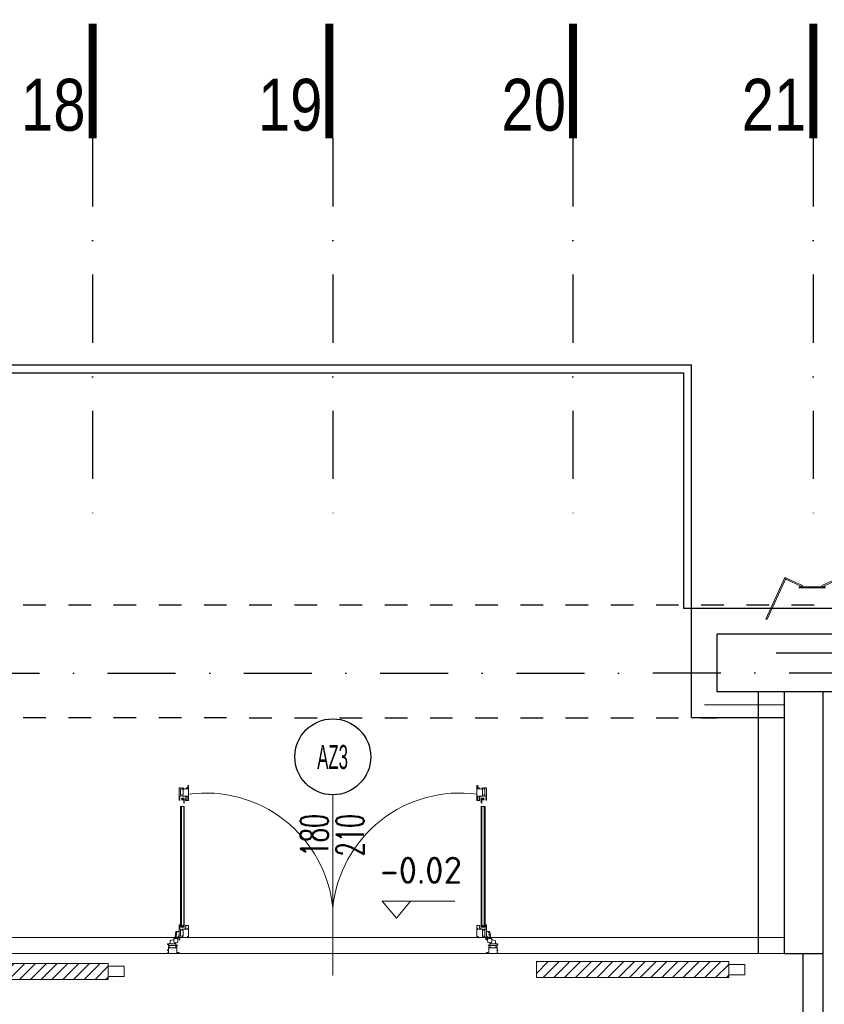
# Model space of a CAD drawing. Header units: millimetres. Extents: x 14495 to 271441, y -21035 to 2232.
# Tile 167 of 227: x 85304 to 85807, y -1982 to -1367. Entities that reach past the tile are written whole.
import ezdxf
from ezdxf.enums import TextEntityAlignment as Align

# ---------------------------------------------------------------- set-up
doc = ezdxf.new("R2010")
doc.units = ezdxf.units.MM
doc.linetypes.add('DASHDOT', pattern=[1, 0.5, -0.25, 0, -0.25])
doc.linetypes.add('DASHED', pattern=[28.222222, 14.111111, -14.111111])
for name, color, linetype, lineweight in [('0-c.o.-grzejniki', 34, 'Continuous', 9), ('A_ALUMINIUM', 1, 'Continuous', 13), ('A_KOTY', 42, 'Continuous', 20), ('A_L_CIENKA', 251, 'Continuous', 5)]:
    doc.layers.add(name, color=color, linetype=linetype, lineweight=lineweight)
for name, color, linetype in [('_1_cienkie', 251, 'Continuous'), ('_A_widok', 1, 'Continuous'), ('a-cienka', 8, 'Continuous'), ('A_BLOKI_KÓŁKO', 1, 'Continuous'), ('A_BLOKI_OPIS', 1, 'Continuous'), ('A_KOTA', 7, 'Continuous'), ('A_L_PRZEK', 3, 'Continuous'), ('A_okładzina HPL', 37, 'Continuous'), ('A_OSIE', 252, 'DASHDOT'), ('A_PROJEKTOWANE', 3, 'Continuous'), ('A_SC_DZIAlOWE', 4, 'Continuous')]:
    doc.layers.add(name, color=color, linetype=linetype)
doc.styles.add('AVAL', font='txt')
doc.styles.add('cent', font='swissel.ttf')
doc.styles.add('iso', font='isocpeur.ttf', dxfattribs={"width": 1.2})
doc.styles.add('ROMANS', font='romans', dxfattribs={"width": 0.6})
doc.linetypes.add('BATTING', pattern='A,0.0001,-0.1,[134,ltypeshp.shx,S=0.1,R=0,X=-0.1,Y=0],-0.2,[134,ltypeshp.shx,S=0.1,R=180,X=0.1,Y=0],-0.1', length=0.4001)

# ---------------------------------------------------------------- blocks, each defined once
blk = doc.blocks.new('nhggcdd')
for p, q in [((102.9, -93.46), (102.9, 19.34)), ((1.34, -0.4), (4.24, -0.4)), ((1.34, -1.29), (1.34, -0.4)), ((3.64, -3), (1.6, -2.42)), ((4.24, -0.95), (4.24, -0.4)), ((4.88, -7.82), (4.3, -3.67)), ((4.89, -1.1), (4.34, -1.05)), ((5.56, -7.79), (4.99, -3.7)), ((6.21, -2.39), (6.21, -3.49)), ((6.21, -3.51), (6.4, -5.1)), ((6.5, -5.19), (6.91, -5.19)), ((6.91, -8.09), (6.91, -5.19)), ((6.91, -8.09), (6.91, -5.19)), ((199.31, -5.19), (198.9, -5.19)), ((198.9, -8.09), (198.9, -5.19)), ((198.9, -8.09), (198.9, -5.19)), ((199.6, -3.51), (199.41, -5.1)), ((199.6, -2.39), (199.6, -3.49)), ((200.25, -7.79), (200.82, -3.7)), ((200.92, -1.1), (201.47, -1.05)), ((200.93, -7.82), (201.51, -3.67)), ((204.47, -0.4), (201.57, -0.4)), ((201.57, -0.95), (201.57, -0.4)), ((202.17, -3), (204.21, -2.42)), ((204.47, -1.29), (204.47, -0.4)), ((5.56, -7.79), (5.11, -7.82)), ((5.11, -7.82), (5.11, -7.99)), ((5.11, -7.99), (5.11, -7.99)), ((6.01, -8.09), (6.91, -8.09)), ((8.41, -10.8), (7.81, -10.8)), ((7.81, -14), (7.81, -10.8)), ((8.41, -10.8), (9.81, -11.8)), ((8.41, -11.8), (9.81, -10.8)), ((9.81, -10.8), (8.41, -10.8)), ((8.41, -10.8), (8.41, -14)), ((9.81, -11.8), (8.41, -11.8)), ((10.21, -10.8), (9.81, -10.8)), ((9.81, -10.8), (9.81, -14)), ((10.21, -14), (10.21, -10.8)), ((10.95, -9.8), (11.18, -9.65)), ((11.15, -9.85), (10.97, -9.85)), ((11.19, -11.67), (11.01, -11.18)), ((11.01, -11.72), (11.19, -11.75)), ((11.01, -11.85), (11.01, -11.72)), ((12.88, -11.9), (11.06, -11.9)), ((11.12, -11.14), (11.15, -11.21)), ((11.15, -10.1), (11.15, -9.85)), ((11.19, -10.1), (11.15, -10.1)), ((11.19, -11.2), (11.19, -10.1)), ((11.19, -11.75), (11.19, -11.67)), ((12.44, -9.7), (12.5, -9.81)), ((12.49, -9.87), (12.47, -9.88)), ((12.47, -9.88), (12.47, -10.15)), ((12.47, -10.15), (12.91, -10.15)), ((12.91, -10.15), (12.91, -11.87)), ((192.9, -10.15), (192.9, -11.87)), ((193.34, -10.15), (192.9, -10.15)), ((192.93, -11.9), (194.75, -11.9)), ((193.37, -9.7), (193.31, -9.81)), ((193.32, -9.87), (193.34, -9.88)), ((193.34, -9.88), (193.34, -10.15)), ((194.62, -10.1), (194.66, -10.1)), ((194.62, -11.2), (194.62, -10.1)), ((194.62, -11.67), (194.8, -11.18)), ((194.62, -11.75), (194.62, -11.67)), ((194.8, -11.72), (194.62, -11.75)), ((194.86, -9.8), (194.63, -9.65)), ((194.66, -9.85), (194.84, -9.85)), ((194.66, -10.1), (194.66, -9.85)), ((194.69, -11.14), (194.66, -11.21)), ((194.8, -11.85), (194.8, -11.72)), ((195.6, -10.8), (196, -10.8)), ((195.6, -14), (195.6, -10.8)), ((197.4, -10.8), (196, -11.8)), ((197.4, -11.8), (196, -10.8)), ((196, -10.8), (197.4, -10.8)), ((196, -10.8), (196, -14)), ((196, -11.8), (197.4, -11.8)), ((197.4, -10.8), (198, -10.8)), ((197.4, -10.8), (197.4, -14)), ((198, -14), (198, -10.8)), ((199.8, -8.09), (198.9, -8.09)), ((200.25, -7.79), (200.7, -7.82)), ((200.7, -7.82), (200.7, -7.99)), ((200.7, -7.99), (200.7, -7.99)), ((8.41, -86.13, 0), (8.41, -14)), ((9.81, -86.13, 0), (9.81, -14)), ((196, -86.13, 0), (196, -14)), ((197.4, -86.13, 0), (197.4, -14)), ((9.8, -90.36), (8.4, -91.36)), ((9.8, -91.36), (8.4, -90.36)), ((8.4, -90.36), (9.8, -90.36)), ((8.4, -91.36), (9.8, -91.36)), ((9.61, -91.36), (10.2, -91.36)), ((9.8, -91.36), (9.81, -88.16)), ((10.21, -88.16), (10.2, -91.36)), ((195.6, -88.16), (195.61, -91.36)), ((196.2, -91.36), (195.61, -91.36)), ((196.01, -91.36), (196, -88.16)), ((196.01, -90.36), (197.41, -91.36)), ((196.01, -91.36), (197.41, -90.36)), ((197.41, -90.36), (196.01, -90.36)), ((197.41, -91.36), (196.01, -91.36)), ((6.9, -94.1), (6.9, -97)), ((6.9, -94.1), (6.9, -97)), ((12.9, -94.07), (12.9, -96.97)), ((192.91, -94.07), (192.91, -96.97)), ((198.91, -94.1), (198.91, -97)), ((198.91, -94.1), (198.91, -97))]:
    blk.add_line(p, q)
at = {"color": 8}
blk.add_line((102.9, -48.14), (102.9, -93.46), dxfattribs=at)
for points in [[(0.32, 4.5), (0.3, 4.48), (0.3, 3.6), (0, 3.6), (0, 3.8), (-0.05, 3.8), (-0.2, 3.76), (-0.2, 3.4), (0.3, 3.4), (0.3, 1.7, 0.414214), (0.32, 1.68), (0.52, 1.68, 0.466723), (0.54, 1.7), (0.49, 2.01, -0.466723), (0.51, 2.04), (0.93, 2.04, -0.520693), (0.95, 2.01), (0.86, 1.76, 0.520693), (0.88, 1.74), (0.96, 1.74, 0.315377), (1.24, 1.93), (1.28, 2.04, -0.315377), (1.33, 2.07), (4.42, 2.07, -0.315377), (4.47, 2.04), (4.5, 1.93, 0.315377), (4.79, 1.74), (4.87, 1.74, 0.520567), (4.89, 1.76), (4.8, 2.01, -0.520567), (4.81, 2.04), (5.24, 2.04, -0.466308), (5.26, 2.01), (5.21, 1.7, 0.466308), (5.22, 1.68), (5.43, 1.68, 0.414214), (5.45, 1.7), (5.45, 5.42), (6, 5.42), (6, 5.1), (6.2, 5.1, 0.414214), (6.3, 5.2), (6.15, 5.2), (6.15, 5.45), (6.85, 5.45), (6.85, 5.2), (6.7, 5.2, 0.414214), (6.8, 5.1), (7, 5.1), (7, 5.58, 0.414214), (6.97, 5.6), (-0.2, 5.6), (-0.2, 5.24), (-0.05, 5.2), (0, 5.2), (0, 5.4), (0.3, 5.4), (0.3, 4.53)], [(5.45, 0.97, 0.414214), (5.43, 0.99), (5.22, 0.99, 0.466982), (5.21, 0.97), (5.26, 0.66, -0.466982), (5.24, 0.64), (4.81, 0.64, -0.520198), (4.8, 0.66), (4.89, 0.91, 0.520198), (4.87, 0.93), (4.79, 0.93, 0.315377), (4.5, 0.74), (4.47, 0.63, -0.315377), (4.42, 0.6), (1.33, 0.6, -0.315377), (1.28, 0.63), (1.24, 0.74, 0.315377), (0.96, 0.93), (0.88, 0.93, 0.520822), (0.86, 0.91), (0.95, 0.66, -0.520822), (0.93, 0.64), (0.51, 0.64, -0.466529), (0.49, 0.66), (0.54, 0.97, 0.466529), (0.52, 0.99), (0.32, 0.99, 0.414214), (0.3, 0.97), (0.3, -0.22), (0, -0.22), (0, 0), (-0.05, 0), (-0.2, -0.04), (-0.2, -0.4), (4.88, -0.4, 0.414214), (4.9, -0.37), (4.9, 0.35, -0.414214), (4.95, 0.4), (5.8, 0.4, 0.414214), (5.85, 0.45), (5.85, 0.53, 0.414214), (5.8, 0.58), (5.45, 0.58)], [(205.49, 4.5), (205.51, 4.48), (205.51, 3.6), (205.81, 3.6), (205.81, 3.8), (205.86, 3.8), (206.01, 3.76), (206.01, 3.4), (205.51, 3.4), (205.51, 1.7, -0.414214), (205.49, 1.68), (205.29, 1.68, -0.466723), (205.27, 1.7), (205.32, 2.01, 0.466723), (205.3, 2.04), (204.88, 2.04, 0.520693), (204.86, 2.01), (204.95, 1.76, -0.520693), (204.93, 1.74), (204.85, 1.74, -0.315377), (204.56, 1.93), (204.53, 2.04, 0.315377), (204.48, 2.07), (201.39, 2.07, 0.315377), (201.34, 2.04), (201.31, 1.93, -0.315377), (201.02, 1.74), (200.94, 1.74, -0.520567), (200.92, 1.76), (201.01, 2.01, 0.520567), (201, 2.04), (200.57, 2.04, 0.466308), (200.55, 2.01), (200.6, 1.7, -0.466308), (200.59, 1.68), (200.38, 1.68, -0.414214), (200.36, 1.7), (200.36, 5.42), (199.81, 5.42), (199.81, 5.1), (199.61, 5.1, -0.414214), (199.51, 5.2), (199.66, 5.2), (199.66, 5.45), (198.96, 5.45), (198.96, 5.2), (199.11, 5.2, -0.414214), (199.01, 5.1), (198.81, 5.1), (198.81, 5.58, -0.414214), (198.84, 5.6), (206.01, 5.6), (206.01, 5.24), (205.86, 5.2), (205.81, 5.2), (205.81, 5.4), (205.51, 5.4), (205.51, 4.53)], [(200.36, 0.97, -0.414214), (200.38, 0.99), (200.59, 0.99, -0.466982), (200.6, 0.97), (200.55, 0.66, 0.466982), (200.57, 0.64), (201, 0.64, 0.520198), (201.01, 0.66), (200.92, 0.91, -0.520198), (200.94, 0.93), (201.02, 0.93, -0.315377), (201.31, 0.74), (201.34, 0.63, 0.315377), (201.39, 0.6), (204.48, 0.6, 0.315377), (204.53, 0.63), (204.56, 0.74, -0.315377), (204.85, 0.93), (204.93, 0.93, -0.520822), (204.95, 0.91), (204.86, 0.66, 0.520822), (204.88, 0.64), (205.3, 0.64, 0.466529), (205.32, 0.66), (205.27, 0.97, -0.466529), (205.29, 0.99), (205.49, 0.99, -0.414214), (205.51, 0.97), (205.51, -0.22), (205.81, -0.22), (205.81, 0), (205.86, 0), (206.01, -0.04), (206.01, -0.4), (200.93, -0.4, -0.414214), (200.91, -0.37), (200.91, 0.35, 0.414214), (200.86, 0.4), (200.01, 0.4, -0.414214), (199.96, 0.45), (199.96, 0.53, -0.414214), (200.01, 0.58), (200.36, 0.58)], [(7.31, -3.74), (7.31, -3.59, -0.414214), (7.41, -3.69), (7.41, -3.89), (7.09, -3.89), (7.09, -4.44), (8.28, -4.44, -0.414328), (8.3, -4.46), (8.3, -4.67, -0.466308), (8.27, -4.69), (7.96, -4.63, 0.466308), (7.94, -4.65), (7.94, -5.08, 0.520587), (7.97, -5.1), (8.21, -5.01, -0.520587), (8.24, -5.03), (8.24, -5.11, -0.315299), (8.04, -5.39), (7.94, -5.43, 0.315578), (7.91, -5.48), (7.91, -8.56, 0.315578), (7.94, -8.61), (8.04, -8.65, -0.315299), (8.24, -8.93), (8.24, -9.01, -0.520587), (8.21, -9.03), (7.97, -8.94, 0.520587), (7.94, -8.96), (7.94, -9.39, 0.466308), (7.96, -9.41), (8.27, -9.35, -0.466308), (8.3, -9.37), (8.3, -9.58, -0.414372), (8.28, -9.6), (7.41, -9.59), (7.41, -9.75), (7.31, -9.75), (7.31, -9.59), (7.09, -9.59), (7.09, -11.19), (7.31, -11.19), (7.31, -11.04), (7.41, -11.04), (7.41, -11.39, -0.414214), (7.31, -11.49), (7.31, -11.34), (7.06, -11.34), (7.06, -12.04), (7.31, -12.04), (7.31, -11.89, -0.414214), (7.41, -11.99), (7.41, -12.19), (6.93, -12.19, -0.414214), (6.91, -12.17), (6.91, -2.92, -0.414214), (6.93, -2.89), (7.41, -2.89), (7.41, -3.09, -0.414214), (7.31, -3.19), (7.31, -3.04), (7.06, -3.04), (7.06, -3.74)], [(8.99, -4.46), (8.99, -4.67, 0.466308), (9.01, -4.69), (9.32, -4.63, -0.466308), (9.34, -4.65), (9.34, -5.08, -0.520587), (9.31, -5.1), (9.07, -5.01, 0.520587), (9.04, -5.03), (9.04, -5.11, 0.315299), (9.24, -5.39), (9.34, -5.43, -0.315578), (9.38, -5.47), (9.38, -8.56, -0.315578), (9.34, -8.61), (9.24, -8.65, 0.315299), (9.04, -8.93), (9.04, -9.01, 0.520587), (9.07, -9.03), (9.31, -8.94, -0.520587), (9.34, -8.96), (9.34, -9.38, -0.466308), (9.32, -9.4), (9.01, -9.35, 0.466308), (8.99, -9.37), (8.99, -9.57, 0.414294), (9.01, -9.59), (10.71, -9.59), (10.71, -10.09), (11.07, -10.09), (11.11, -9.95), (11.11, -9.89), (10.91, -9.89), (10.91, -9.59), (11.78, -9.59), (11.81, -9.57), (11.83, -9.59), (12.71, -9.59), (12.71, -9.89), (12.51, -9.89), (12.51, -9.94), (12.55, -10.09), (12.91, -10.09), (12.91, -4.99), (12.16, -4.99, -0.414214), (12.11, -4.94), (12.11, -4.09, 0.414214), (12.06, -4.04), (11.98, -4.04, 0.414214), (11.93, -4.09), (11.93, -4.39, -0.414214), (11.88, -4.44), (9.01, -4.44, 0.414261)], [(196.82, -4.46), (196.82, -4.67, -0.466308), (196.8, -4.69), (196.49, -4.63, 0.466308), (196.47, -4.65), (196.47, -5.08, 0.520587), (196.5, -5.1), (196.74, -5.01, -0.520587), (196.77, -5.03), (196.77, -5.11, -0.315299), (196.57, -5.39), (196.47, -5.43, 0.315578), (196.43, -5.47), (196.43, -8.56, 0.315578), (196.47, -8.61), (196.57, -8.65, -0.315299), (196.77, -8.93), (196.77, -9.01, -0.520587), (196.74, -9.03), (196.5, -8.94, 0.520587), (196.47, -8.96), (196.47, -9.38, 0.466308), (196.49, -9.4), (196.8, -9.35, -0.466308), (196.82, -9.37), (196.82, -9.57, -0.414294), (196.8, -9.59), (195.1, -9.59), (195.1, -10.09), (194.74, -10.09), (194.7, -9.95), (194.7, -9.89), (194.9, -9.89), (194.9, -9.59), (194.03, -9.59), (194, -9.57), (193.98, -9.59), (193.1, -9.59), (193.1, -9.89), (193.3, -9.89), (193.3, -9.94), (193.26, -10.09), (192.9, -10.09), (192.9, -4.99), (193.65, -4.99, 0.414214), (193.7, -4.94), (193.7, -4.09, -0.414214), (193.75, -4.04), (193.83, -4.04, -0.414214), (193.88, -4.09), (193.88, -4.39, 0.414214), (193.93, -4.44), (196.8, -4.44, -0.414261)], [(198.5, -3.74), (198.5, -3.59, 0.414214), (198.4, -3.69), (198.4, -3.89), (198.72, -3.89), (198.72, -4.44), (197.53, -4.44, 0.414328), (197.51, -4.46), (197.51, -4.67, 0.466308), (197.54, -4.69), (197.85, -4.63, -0.466308), (197.87, -4.65), (197.87, -5.08, -0.520587), (197.84, -5.1), (197.6, -5.01, 0.520587), (197.57, -5.03), (197.57, -5.11, 0.315299), (197.77, -5.39), (197.87, -5.43, -0.315578), (197.9, -5.48), (197.9, -8.56, -0.315578), (197.87, -8.61), (197.77, -8.65, 0.315299), (197.57, -8.93), (197.57, -9.01, 0.520587), (197.6, -9.03), (197.84, -8.94, -0.520587), (197.87, -8.96), (197.87, -9.39, -0.466308), (197.85, -9.41), (197.54, -9.35, 0.466308), (197.51, -9.37), (197.51, -9.58, 0.414372), (197.53, -9.6), (198.4, -9.59), (198.4, -9.75), (198.5, -9.75), (198.5, -9.59), (198.72, -9.59), (198.72, -11.19), (198.5, -11.19), (198.5, -11.04), (198.4, -11.04), (198.4, -11.39, 0.414214), (198.5, -11.49), (198.5, -11.34), (198.75, -11.34), (198.75, -12.04), (198.5, -12.04), (198.5, -11.89, 0.414214), (198.4, -11.99), (198.4, -12.19), (198.88, -12.19, 0.414214), (198.9, -12.17), (198.9, -2.92, 0.414214), (198.88, -2.89), (198.4, -2.89), (198.4, -3.09, 0.414214), (198.5, -3.19), (198.5, -3.04), (198.75, -3.04), (198.75, -3.74)]]:
    blk.add_lwpolyline(points, format="xyb", close=True)
for points in [[(10.21, -10.8), (7.81, -10.8), (7.81, -86.13), (10.21, -86.13)], [(195.6, -10.8), (198, -10.8), (198, -86.13), (195.6, -86.13)]]:
    blk.add_lwpolyline(points, close=True)
for points in [[(7.08, -97.74), (7.08, -97.74), (8.27, -97.74, 0.414328), (8.29, -97.72), (8.29, -97.51, 0.466308), (8.27, -97.49), (7.96, -97.55, -0.466308), (7.94, -97.53), (7.94, -97.1, -0.520587), (7.97, -97.09), (8.21, -97.17, 0.520587), (8.24, -97.16), (8.24, -97.07, 0.315299), (8.04, -96.79), (7.94, -96.76, -0.315578), (7.9, -96.71), (7.9, -93.62, -0.315578), (7.94, -93.57), (8.04, -93.53, 0.315299), (8.24, -93.25), (8.24, -93.17, 0.520587), (8.21, -93.15), (7.97, -93.24, -0.520587), (7.94, -93.22), (7.94, -92.8, -0.466308), (7.96, -92.78), (8.27, -92.83, 0.466308), (8.29, -92.81), (8.29, -92.61, 0.414372), (8.27, -92.59), (7.41, -92.59), (7.41, -92.44), (7.31, -92.44), (7.31, -92.59), (7.09, -92.59), (7.09, -90.99), (7.31, -90.99), (7.31, -91.14), (7.41, -91.14), (7.41, -90.79, 0.414214), (7.31, -90.69), (7.31, -90.84), (7.06, -90.84), (7.06, -90.14), (7.31, -90.14), (7.31, -90.29, 0.414214), (7.41, -90.19), (7.41, -89.99), (6.93, -89.99, 0.414214), (6.91, -90.01), (6.91, -97.74)], [(9.41, -97.74), (9.41, -97.71), (9.02, -97.71, -0.41455), (9, -97.69), (9, -97.49, -0.466308), (9.02, -97.47), (9.33, -97.52, 0.466308), (9.36, -97.5), (9.36, -97.08, 0.520587), (9.33, -97.06), (9.08, -97.15, -0.520587), (9.06, -97.13), (9.06, -97.05, -0.315299), (9.25, -96.77), (9.36, -96.73, 0.315377), (9.39, -96.68), (9.39, -93.59, 0.315578), (9.36, -93.55), (9.25, -93.51, -0.315299), (9.06, -93.23), (9.06, -93.14, -0.520587), (9.08, -93.13), (9.33, -93.22, 0.520587), (9.36, -93.2), (9.36, -92.77, 0.466308), (9.33, -92.75), (9.02, -92.81, -0.466308), (9, -92.79), (9, -92.58, -0.414372), (9.02, -92.56), (12.4, -92.56), (12.4, -92.41), (12.5, -92.41), (12.5, -92.56), (12.72, -92.56), (12.72, -90.96), (12.5, -90.96), (12.5, -91.11), (12.4, -91.11), (12.4, -90.76, -0.414214), (12.5, -90.66), (12.5, -90.81), (12.75, -90.81), (12.75, -90.11), (12.5, -90.11), (12.5, -90.26, -0.414214), (12.4, -90.16), (12.4, -89.96), (12.88, -89.96, -0.414214), (12.9, -89.99), (12.9, -97.14, -0.414214), (12.88, -97.16), (9.64, -97.16, 0.414214), (9.59, -97.21), (9.59, -97.74)], [(12.4, -92.56), (12.4, -92.44), (12.5, -92.44), (12.5, -92.59), (12.72, -92.59), (12.72, -90.99), (12.5, -90.99), (12.5, -91.14), (12.4, -91.14), (12.4, -90.79, -0.414214), (12.5, -90.69), (12.5, -90.84), (12.75, -90.84), (12.75, -90.14), (12.5, -90.14), (12.5, -90.29, -0.414214), (12.4, -90.19), (12.4, -89.99), (12.88, -89.99, -0.414214), (12.9, -90.01), (12.9, -99.26, -0.414214), (12.88, -99.29), (12.4, -99.29), (12.4, -99.09, -0.414214), (12.5, -98.99), (12.5, -99.14), (12.75, -99.14), (12.75, -98.44), (12.5, -98.44), (12.5, -98.59, -0.414214), (12.4, -98.49), (12.4, -98.29), (12.72, -98.29), (12.72, -97.74), (11.54, -97.74, -0.414328), (11.52, -97.72), (11.52, -97.51, -0.466308), (11.54, -97.49), (11.85, -97.55, 0.466308), (11.87, -97.53), (11.87, -97.16)], [(196.4, -97.74), (196.4, -97.71), (196.79, -97.71, 0.41455), (196.81, -97.69), (196.81, -97.49, 0.466308), (196.79, -97.47), (196.48, -97.52, -0.466308), (196.45, -97.5), (196.45, -97.08, -0.520587), (196.48, -97.06), (196.73, -97.15, 0.520587), (196.75, -97.13), (196.75, -97.05, 0.315299), (196.56, -96.77), (196.45, -96.73, -0.315377), (196.42, -96.68), (196.42, -93.59, -0.315578), (196.45, -93.55), (196.56, -93.51, 0.315299), (196.75, -93.23), (196.75, -93.14, 0.520587), (196.73, -93.13), (196.48, -93.22, -0.520587), (196.45, -93.2), (196.45, -92.77, -0.466308), (196.48, -92.75), (196.79, -92.81, 0.466308), (196.81, -92.79), (196.81, -92.58, 0.414372), (196.79, -92.56), (193.41, -92.56), (193.41, -92.41), (193.31, -92.41), (193.31, -92.56), (193.09, -92.56), (193.09, -90.96), (193.31, -90.96), (193.31, -91.11), (193.41, -91.11), (193.41, -90.76, 0.414214), (193.31, -90.66), (193.31, -90.81), (193.06, -90.81), (193.06, -90.11), (193.31, -90.11), (193.31, -90.26, 0.414214), (193.41, -90.16), (193.41, -89.96), (192.93, -89.96, 0.414214), (192.91, -89.99), (192.91, -97.14, 0.414214), (192.93, -97.16), (196.17, -97.16, -0.414214), (196.22, -97.21), (196.22, -97.74)], [(193.41, -92.56), (193.41, -92.44), (193.31, -92.44), (193.31, -92.59), (193.09, -92.59), (193.09, -90.99), (193.31, -90.99), (193.31, -91.14), (193.41, -91.14), (193.41, -90.79, 0.414214), (193.31, -90.69), (193.31, -90.84), (193.06, -90.84), (193.06, -90.14), (193.31, -90.14), (193.31, -90.29, 0.414214), (193.41, -90.19), (193.41, -89.99), (192.93, -89.99, 0.414214), (192.91, -90.01), (192.91, -99.26, 0.414214), (192.93, -99.29), (193.41, -99.29), (193.41, -99.09, 0.414214), (193.31, -98.99), (193.31, -99.14), (193.06, -99.14), (193.06, -98.44), (193.31, -98.44), (193.31, -98.59, 0.414214), (193.41, -98.49), (193.41, -98.29), (193.09, -98.29), (193.09, -97.74), (194.27, -97.74, 0.414328), (194.29, -97.72), (194.29, -97.51, 0.466308), (194.27, -97.49), (193.96, -97.55, -0.466308), (193.94, -97.53), (193.94, -97.16)], [(198.73, -97.74), (198.73, -97.74), (197.54, -97.74, -0.414328), (197.52, -97.72), (197.52, -97.51, -0.466308), (197.54, -97.49), (197.85, -97.55, 0.466308), (197.87, -97.53), (197.87, -97.1, 0.520587), (197.84, -97.09), (197.6, -97.17, -0.520587), (197.57, -97.16), (197.57, -97.07, -0.315299), (197.77, -96.79), (197.87, -96.76, 0.315578), (197.91, -96.71), (197.91, -93.62, 0.315578), (197.87, -93.57), (197.77, -93.53, -0.315299), (197.57, -93.25), (197.57, -93.17, -0.520587), (197.6, -93.15), (197.84, -93.24, 0.520587), (197.87, -93.22), (197.87, -92.8, 0.466308), (197.85, -92.78), (197.54, -92.83, -0.466308), (197.52, -92.81), (197.52, -92.61, -0.414372), (197.54, -92.59), (198.4, -92.59), (198.4, -92.44), (198.5, -92.44), (198.5, -92.59), (198.72, -92.59), (198.72, -90.99), (198.5, -90.99), (198.5, -91.14), (198.4, -91.14), (198.4, -90.79, -0.414214), (198.5, -90.69), (198.5, -90.84), (198.75, -90.84), (198.75, -90.14), (198.5, -90.14), (198.5, -90.29, -0.414214), (198.4, -90.19), (198.4, -89.99), (198.88, -89.99, -0.414214), (198.9, -90.01), (198.9, -97.74)]]:
    blk.add_lwpolyline(points, format="xyb")
at = {"elevation": 0}
for points in [[(11.12, -90.72), (11.15, -90.65, -0.839099), (11.19, -90.66), (11.19, -91.76), (11.14, -91.76), (11.14, -92.01), (10.97, -92.01, 0.657207), (10.95, -92.06), (11.18, -92.21, 0.674922), (11.26, -92.17), (11.26, -91.88), (11.3, -91.88), (11.3, -90.15, -0.414214), (11.35, -90.1), (12.66, -90.1, -0.414214), (12.76, -90.2), (12.76, -91.54, -0.414214), (12.71, -91.59), (12.34, -91.59), (12.34, -92.13, 0.767327), (12.44, -92.16), (12.5, -92.05, 0.414213), (12.49, -91.99), (12.46, -91.98), (12.46, -91.71), (12.9, -91.71), (12.9, -89.99, 0.414214), (12.88, -89.96), (11.06, -89.96, 0.414214), (11.01, -90.01), (11.01, -90.14), (11.19, -90.11), (11.19, -90.19), (11.01, -90.68, 1)], [(194.69, -90.72), (194.66, -90.65, 0.839099), (194.62, -90.66), (194.62, -91.76), (194.67, -91.76), (194.67, -92.01), (194.84, -92.01, -0.657207), (194.86, -92.06), (194.63, -92.21, -0.674922), (194.55, -92.17), (194.55, -91.88), (194.51, -91.88), (194.51, -90.15, 0.414214), (194.46, -90.1), (193.15, -90.1, 0.414214), (193.05, -90.2), (193.05, -91.54, 0.414214), (193.1, -91.59), (193.47, -91.59), (193.47, -92.13, -0.767327), (193.37, -92.16), (193.31, -92.05, -0.414213), (193.32, -91.99), (193.35, -91.98), (193.35, -91.71), (192.91, -91.71), (192.91, -89.99, -0.414214), (192.93, -89.96), (194.75, -89.96, -0.414214), (194.8, -90.01), (194.8, -90.14), (194.62, -90.11), (194.62, -90.19), (194.8, -90.68, -1)]]:
    blk.add_lwpolyline(points, format="xyb", close=True, dxfattribs=at)
for centre, radius, start, end in [((5.39, -1.33), 4.04, 179.45352, 193.55214), ((1.65, -2.23), 0.2, 193.55214, 254.20046), ((9.6, -2.4), 6, 178.08984, 181.91027), ((9.61, -2.4), 6, 172.17534, 178.08984), ((9.61, -2.4), 6, 181.91027, 187.82477), ((4.16, -1.65), 0.5, 97.82457, 172.17594), ((4.16, -3.15), 0.5, 187.82417, 262.17529), ((4.91, -7.1), 6, 90.00003, 97.8248), ((4.91, 2.3), 6, 262.17529, 277.82477), ((4.34, -0.95), 0.1, 180.00005, 265.3137), ((4.91, -7.1), 6, 82.17531, 90.00003), ((5.65, -1.65), 0.5, 7.82417, 82.1752), ((5.65, -3.15), 0.5, 277.82447, 352.17589), ((0.21, -2.4), 6, 352.17528, 7.82477), ((6.41, -3.49), 0.2, 179.96587, 186.97295), ((6.5, -5.09), 0.1, 186.97295, 270.00005), ((199.31, -5.09), 0.1, 270, 353.02711), ((205.6, -2.4), 6, 172.17528, 187.82477), ((199.4, -3.49), 0.2, 353.02711, 0.03419), ((200.16, -1.65), 0.5, 97.82486, 172.17588), ((200.16, -3.15), 0.5, 187.82417, 262.17558), ((200.9, -7.1), 6, 90.00003, 97.82475), ((200.9, 2.3), 6, 262.17529, 277.82477), ((200.9, -7.1), 6, 82.17525, 90.00003), ((201.47, -0.95), 0.1, 274.68636, 0), ((201.65, -1.65), 0.5, 7.82412, 82.17549), ((201.65, -3.15), 0.5, 277.82476, 352.17588), ((196.2, -2.4), 6, 1.91021, 7.82472), ((196.2, -2.4), 6, 352.17528, 358.08979), ((196.21, -2.4), 6, 358.08979, 1.91021), ((204.16, -2.23), 0.2, 285.79959, 346.44792), ((200.42, -1.33), 4.04, 346.44792, 0.54654), ((5.08, -7.8), 0.2, 187.91314, 277.91314), ((5.97, -4.05), 4.04, 257.58944, 270.54659), ((10.97, -9.82), 0.0307, 135.48439, 268.73718), ((11.06, -11.16), 0.06, 20.00009, 200.00009), ((11.06, -11.85), 0.05, 180.00005, 270.00005), ((11.17, -11.2), 0.02, 200.00013, 0.00005), ((11.22, -9.69), 0.0493, 359.22777, 135.29289), ((12.4, -9.73), 0.05, 30.00002, 180.00005), ((12.47, -9.83), 0.04, 300.00005, 30.00002), ((12.88, -11.87), 0.025, 270.00005, 0.00005), ((192.93, -11.87), 0.025, 180, 270), ((193.34, -9.83), 0.04, 150.00003, 240), ((193.41, -9.73), 0.05, 0, 150.00003), ((194.59, -9.69), 0.0493, 44.70716, 180.77228), ((194.64, -11.2), 0.02, 180, 339.99993), ((194.75, -11.16), 0.06, 339.99996, 159.99996), ((194.75, -11.85), 0.05, 270, 0), ((194.83, -9.82), 0.0307, 271.26287, 44.51566), ((199.83, -4.05), 4.04, 269.45346, 282.41062), ((200.73, -7.8), 0.2, 262.08691, 352.08691), ((23.56, -14.8, 0), 79.76, 262.32001, 354.13522), ((182.25, -14.8, 0), 79.76, 185.86484, 277.68005)]:
    blk.add_arc(centre, radius, start, end)
at = {"layer": 'A_BLOKI_KÓŁKO', "ltscale": 0.04}
blk.add_circle((102.9, -117.16), 23.7, dxfattribs=at)
at = {"layer": 'A_BLOKI_OPIS', "style": 'ROMANS', "width": 0.6}
blk.add_attdef('FD1-8', (93.94, 4.39), '', height=17.16, rotation=270, dxfattribs=at)
at = {"layer": 'A_BLOKI_OPIS', "style": 'ROMANS'}
for tag, height, rotation, width, p in [('200', 17.16, 270, 0.6, (92.14, -68.25)), ('90', 17.16, 270, 0.6, (114.4, -68.25)), ('D6C', 20.59, 180, 0.5, (103.01, -117.08))]:
    blk.add_attdef(tag, text='', height=height, rotation=rotation, dxfattribs=dict(at, width=width)).set_placement(p, align=Align.MIDDLE)
blk = doc.blocks.new('OSS1')
at = {"linetype": 'Continuous', "const_width": 5}
blk.add_lwpolyline([(0, 0), (0, -71.57)], dxfattribs=at)
at = {"style": 'cent'}
blk.add_attdef('01', text='', height=32.4, dxfattribs=at).set_placement((-4.39, -34.41), align=Align.RIGHT)
blk = doc.blocks.new('KOTA')
for p, q in [((0, 0), (-11.77, 14.19)), ((-11.77, 14.19), (16.2, 14.19)), ((0, 0), (11.77, 14.19)), ((16.2, 14.19), (48.6, 14.19))]:
    blk.add_line(p, q)
at = {"layer": 'A_KOTA', "color": 6, "style": 'AVAL'}
blk.add_attdef('%%P0,00', (-11.32, 18.66), '', height=14.4, dxfattribs=at)
blk = doc.blocks.new('fghsdx')
at = {"lineweight": 0}
for p, q in [((-37.08, -19.4), (-25.08, 6.6)), ((-36.19, -19.4), (-24.35, 6.26)), ((-14.08, 1.53), (-25.08, 6.6)), ((-2.07, 1.53), (8.92, 6.6)), ((20.04, -19.4), (8.2, 6.26)), ((20.92, -19.4), (8.92, 6.6)), ((-14.42, 0.8), (-25.41, 5.87)), ((-16.15, 0.8), (0, 0.8)), ((-16.15, 0.8), (-16.15, 0)), ((-16.15, 0), (0, 0)), ((-14.42, 0.8), (-14.08, 1.53)), ((-1.73, 0.8), (-2.07, 1.53)), ((-1.73, 0.8), (9.26, 5.87)), ((0, 0.8), (0, 0)), ((-37.08, -19.4), (-36.19, -19.4)), ((20.92, -19.4), (20.04, -19.4))]:
    blk.add_line(p, q, dxfattribs=at)

msp = doc.modelspace()

# ---------------------------------------------------------------- hatches: boundary and pattern name
at = {"layer": '0-c.o.-grzejniki'}
h = msp.add_hatch(dxfattribs=at)
h.set_pattern_fill('ANSI31', color=256, scale=1.5, angle=-179.98387, style=0)
h.set_pattern_definition([(225.016127, (218222, -174246.8724), (3.36854379, -3.36664804), [])])
h.paths.add_polyline_path([(85627, -1964.84), (85627, -1954.87), (85747, -1954.86), (85747, -1964.84)])
h = msp.add_hatch(dxfattribs=at)
h.set_pattern_fill('ANSI31', color=256, scale=1.5, angle=-179.98387, style=0)
h.set_pattern_definition([(225.016127, (217834.528, -174247.9795), (3.36854379, -3.36664804), [])])
h.paths.add_polyline_path([(85239.53, -1965.94), (85239.53, -1955.97), (85359.53, -1955.97), (85359.53, -1965.94)])

# ---------------------------------------------------------------- linework, layer by layer
for points in [[(85627, -1964.84), (85747, -1964.84), (85747, -1954.86), (85627, -1954.87)], [(85239.53, -1965.94), (85359.53, -1965.94), (85359.53, -1955.97), (85239.53, -1955.97)]]:
    msp.add_lwpolyline(points, close=True, dxfattribs=at)
at = {"layer": '0-c.o.-grzejniki', "ltscale": 2}
for points in [[(85369.53, -1957.72), (85359.53, -1957.72), (85359.53, -1964.2), (85369.52, -1964.2)], [(85757, -1956.61), (85747, -1956.61), (85747, -1963.09), (85757, -1963.09)]]:
    msp.add_lwpolyline(points, close=True, dxfattribs=at)
at = {"layer": '_1_cienkie', "linetype": 'DASHED'}
for p, q in [((85221.86, -1732.2), (85809.72, -1732.2)), ((85221.86, -1802.46), (85739.88, -1802.68))]:
    msp.add_line(p, q, dxfattribs=at)
at = {"layer": '_1_cienkie'}
for p, q in [((85723.81, -1802.48), (85723.81, -1732.2)), ((85723.81, -1734.26), (86596.29, -1734.26)), ((85765.72, -1949.76), (85765.72, -1786.48))]:
    msp.add_line(p, q, dxfattribs=at)
msp.add_lwpolyline([(85723.81, -1802.48), (85781.72, -1802.48)], dxfattribs=at)
at = {"layer": '_A_widok'}
for p, q in [((85275.78, -1582.26), (85723.81, -1582.26)), ((85723.81, -1734.26), (85723.81, -1582.26)), ((85718.81, -1734.26), (85723.81, -1734.26))]:
    msp.add_line(p, q, dxfattribs=at)
msp.add_lwpolyline([(85280.78, -1734.26), (85280.78, -1587.26), (85718.81, -1587.26), (85718.81, -1734.26)], dxfattribs=at)
at = {"layer": 'a-cienka'}
msp.add_lwpolyline([(85821.65, -1762.26), (85776.65, -1762.26)], dxfattribs=at)
at = {"layer": 'A_ALUMINIUM'}
for p, q in [((85217.87, -1939.76), (85781.72, -1939.76)), ((85205.87, -1949.76), (85781.72, -1949.76))]:
    msp.add_line(p, q, dxfattribs=at)
at = {"layer": 'A_L_CIENKA', "linetype": 'BATTING', "ltscale": 18}
msp.add_lwpolyline([(85731.81, -1794.48), (85781.72, -1794.48)], dxfattribs=at)
at = {"layer": 'A_L_PRZEK'}
for p, q in [((85781.72, -1786.26), (85781.72, -1949.76)), ((85805.72, -1786.26), (85805.72, -1949.76)), ((85781.72, -1949.76), (85805.72, -1949.76))]:
    msp.add_line(p, q, dxfattribs=at)
at = {"layer": 'A_OSIE', "ltscale": 85}
for p, q in [((85349.79, -1440.81), (85349.79, -1682.77)), ((85499.79, -1440.81), (85499.79, -1682.77)), ((85649.79, -1440.81), (85649.79, -1682.77)), ((85799.79, -1440.81), (85799.79, -1682.77)), ((82295.57, -1776.23), (86562.29, -1774.26))]:
    msp.add_line(p, q, dxfattribs=at)
at = {"layer": 'A_PROJEKTOWANE'}
msp.add_line((85739.81, -1786.48), (85739.81, -1750.48), dxfattribs=at)
for points in [[(85821.65, -1750.48), (85739.88, -1750.48)], [(85821.65, -1786.48), (85739.88, -1786.48)]]:
    msp.add_lwpolyline(points, dxfattribs=at)
at = {"layer": 'A_SC_DZIAlOWE'}
for p, q in [((85805.72, -1799.76), (85805.72, -2076.76)), ((85793.22, -1949.76), (85793.22, -2076.76))]:
    msp.add_line(p, q, dxfattribs=at)

# ---------------------------------------------------------------- block references
at = {"layer": 'A_ALUMINIUM'}
ref = msp.add_blockref('nhggcdd', (85602.7, -1944.16), dxfattribs=dict(at, rotation=180))
ref.add_attrib('90', '180', dxfattribs={"layer": 'A_BLOKI_OPIS', "height": 17.16, "rotation": 90, "style": 'ROMANS', "width": 0.6}).set_placement((85488.3, -1875.9), align=Align.MIDDLE)
ref.add_attrib('200', '210', dxfattribs={"layer": 'A_BLOKI_OPIS', "height": 17.16, "rotation": 90, "style": 'ROMANS', "width": 0.6}).set_placement((85510.56, -1875.9), align=Align.MIDDLE)
ref.add_attrib('D6C', 'AZ3', dxfattribs={"layer": 'A_BLOKI_OPIS', "height": 15, "rotation": 180, "style": 'cent', "text_generation_flag": 6, "width": 0.5}).set_placement((85499.69, -1827.07), align=Align.MIDDLE)
at = {"layer": 'A_KOTY'}
ref = msp.add_blockref('KOTA', (85539.51, -1927.73), dxfattribs=dict(at, xscale=0.75, yscale=0.75, zscale=0.75))
ref.add_attrib('001', '-0.02', dxfattribs={"layer": '0', "lineweight": -3, "height": 16.875, "style": 'iso'}).set_placement((85554.96, -1906.27), align=Align.CENTER)
at = {"layer": 'A_okładzina HPL', "lineweight": 0}
msp.add_blockref('fghsdx', (85807.22, -1721.58), dxfattribs=at)
at = {"layer": 'A_OSIE'}
ref = msp.add_blockref('OSS1', (85349.79, -1369.25), dxfattribs=at)
ref.add_attrib('01', '18', dxfattribs={"layer": '0', "height": 32.4, "style": 'cent', "width": 0.8}).set_placement((85345.4, -1403.65), align=Align.TOP_RIGHT)
ref = msp.add_blockref('OSS1', (85497.72, -1369.25), dxfattribs=at)
ref.add_attrib('01', '19', dxfattribs={"layer": '0', "height": 32.4, "style": 'cent', "width": 0.8}).set_placement((85493.33, -1403.65), align=Align.TOP_RIGHT)
ref = msp.add_blockref('OSS1', (85649.79, -1369.25), dxfattribs=at)
ref.add_attrib('01', '20', dxfattribs={"layer": '0', "height": 32.4, "style": 'cent', "width": 0.8}).set_placement((85645.4, -1403.65), align=Align.TOP_RIGHT)
ref = msp.add_blockref('OSS1', (85799.79, -1369.25), dxfattribs=at)
ref.add_attrib('01', '21', dxfattribs={"layer": '0', "height": 32.4, "style": 'cent', "width": 0.8}).set_placement((85795.4, -1403.65), align=Align.TOP_RIGHT)

doc.saveas('drawing.dxf')
